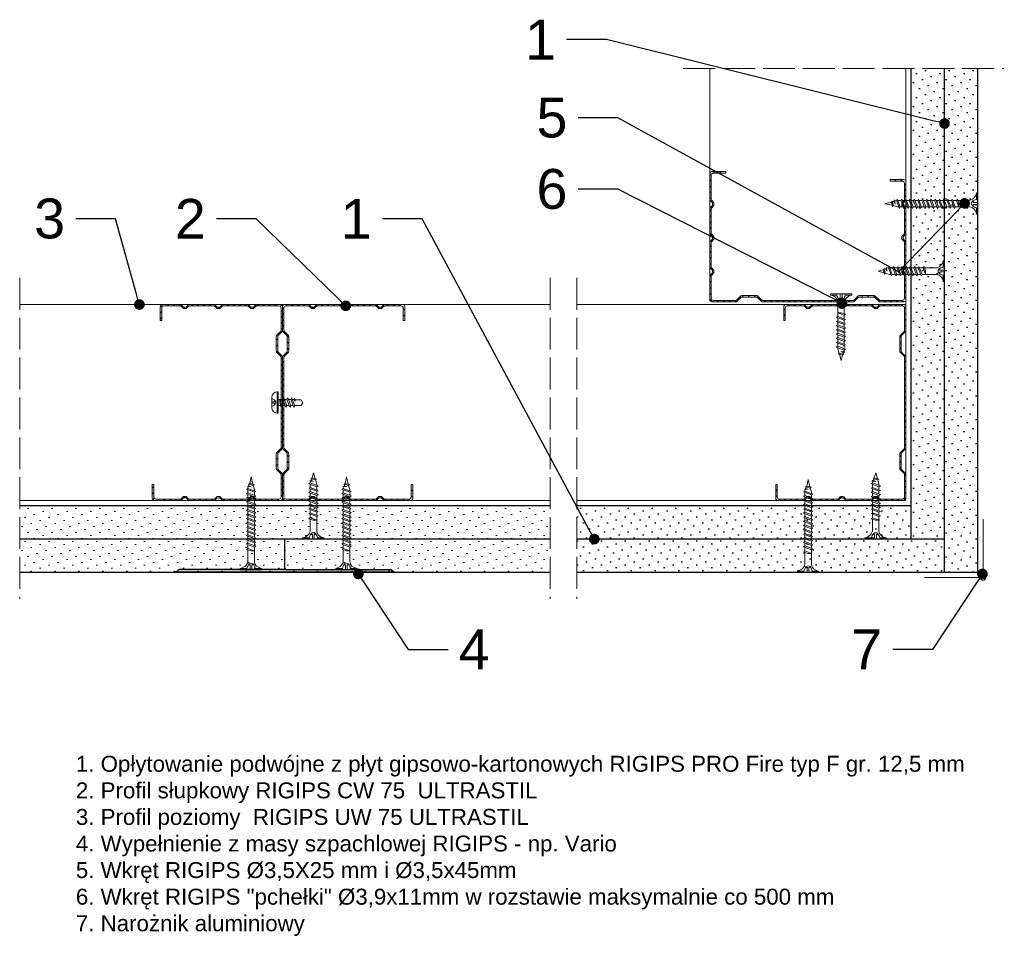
# Model space of a CAD drawing. Header units: millimetres. Extents: x 835 to 3337, y 91 to 2151.
# Tile 4 of 9: x 1894 to 2265, y 855 to 1200. Entities that reach past the tile are written whole.
import ezdxf
from ezdxf import colors
from ezdxf.entities.mleader import LeaderData, LeaderLine
from ezdxf.math import Vec2, Vec3

# ---------------------------------------------------------------- set-up
doc = ezdxf.new("R2010")
doc.units = ezdxf.units.MM
doc.linetypes.add('ACAD_ISO02W100', pattern=[15, 12, -3])
for name, color, linetype, lineweight in [('_RIGIPS AKCESORIA', 7, 'Continuous', 18), ('_RIGIPS G-K', 7, 'Continuous', 25), ('_RIGIPS PROFIL', 7, 'Continuous', 18), ('KRESKOWANIE', 7, 'Continuous', 9), ('PRZERYWANA', 7, 'ACAD_ISO02W100', 9)]:
    doc.layers.add(name, color=color, linetype=linetype, lineweight=lineweight)
doc.styles.get("Standard").update_dxf_attribs({"font": 'arial.ttf'})
pattern_1 = [(315, (487.189, 2196.5995), (-1.122532, -3.367596), [0, -3.175])]
pattern_2 = [(315, (1138.7225, 2759.409), (3.367596, 1.122532), [0, -3.175])]
pattern_3 = [(315, (572.8176, -344.6315), (3.367596, 1.122532), [0, -3.175])]

# ---------------------------------------------------------------- blocks, each defined once
blk = doc.blocks.new('CW 75 ULTRASTIL')
h = blk.add_hatch()
h.set_pattern_fill('ANSI31', color=256, scale=0.5, style=0)
h.paths.add_polyline_path([(106.07, 103.31, -0.414214), (106.87, 104.11), (115.19, 104.11, -0.198912), (115.55, 103.96), (116.25, 103.25, 0.198912), (116.61, 103.11), (117.19, 103.11, 0.198912), (117.55, 103.25), (118.25, 103.96, -0.198912), (118.61, 104.11), (127.89, 104.11, -0.198912), (128.25, 103.96), (128.95, 103.25, 0.198912), (129.31, 103.11), (129.89, 103.11, 0.198912), (130.25, 103.25), (130.95, 103.96, -0.198912), (131.31, 104.11), (140.59, 104.11, -0.198912), (140.95, 103.96), (141.65, 103.25, 0.198912), (142.01, 103.11), (142.59, 103.11, 0.198912), (142.95, 103.25), (143.65, 103.96, -0.198912), (144.01, 104.11), (153.17, 104.11, -0.414214), (153.97, 103.31), (153.97, 98.66), (154.52, 98.66), (154.52, 103.86, 0.414214), (153.72, 104.66), (144.01, 104.66, 0.198912), (143.65, 104.51), (142.95, 103.8, -0.198912), (142.59, 103.66), (142.01, 103.66, -0.198912), (141.65, 103.8), (140.95, 104.51, 0.198912), (140.59, 104.66), (131.31, 104.66, 0.198912), (130.95, 104.51), (130.25, 103.8, -0.198912), (129.89, 103.66), (129.31, 103.66, -0.198912), (128.95, 103.8), (128.25, 104.51, 0.198912), (127.89, 104.66), (118.61, 104.66, 0.198912), (118.25, 104.51), (117.55, 103.8, -0.198912), (117.19, 103.66), (116.61, 103.66, -0.198912), (116.25, 103.8), (115.55, 104.51, 0.198912), (115.19, 104.66), (106.32, 104.66, 0.414214), (105.52, 103.86), (105.52, 94.86, 0.198912), (105.67, 94.51), (107.17, 93, -0.198912), (107.32, 92.65), (107.32, 87.06, -0.198912), (107.17, 86.71), (105.67, 85.2, 0.198912), (105.52, 84.85), (105.52, 50.66, 0.198912), (105.67, 50.31), (107.17, 48.8, -0.198912), (107.32, 48.45), (107.32, 42.86, -0.198912), (107.17, 42.51), (105.67, 41, 0.198912), (105.52, 40.65), (105.52, 31.66, 0.414214), (106.32, 30.86), (115.19, 30.86, 0.198912), (115.55, 31), (116.25, 31.71, -0.198912), (116.61, 31.86), (117.19, 31.86, -0.198912), (117.55, 31.71), (118.25, 31, 0.198912), (118.61, 30.86), (127.89, 30.86, 0.198912), (128.25, 31), (128.95, 31.71, -0.198912), (129.31, 31.86), (129.89, 31.86, -0.198912), (130.25, 31.71), (130.95, 31, 0.198912), (131.31, 30.86), (140.59, 30.86, 0.198912), (140.95, 31), (141.65, 31.71, -0.198912), (142.01, 31.86), (142.59, 31.86, -0.198912), (142.95, 31.71), (143.65, 31, 0.198912), (144.01, 30.86), (150.72, 30.86, 0.414214), (151.52, 31.66), (151.52, 36.86), (150.97, 36.86), (150.97, 32.21, -0.414214), (150.17, 31.41), (144.01, 31.41, -0.198912), (143.65, 31.55), (142.95, 32.26, 0.198912), (142.59, 32.41), (142.01, 32.41, 0.198912), (141.65, 32.26), (140.95, 31.55, -0.198912), (140.59, 31.41), (131.31, 31.41, -0.198912), (130.95, 31.55), (130.25, 32.26, 0.198912), (129.89, 32.41), (129.31, 32.41, 0.198912), (128.95, 32.26), (128.25, 31.55, -0.198912), (127.89, 31.41), (118.61, 31.41, -0.198912), (118.25, 31.55), (117.55, 32.26, 0.198912), (117.19, 32.41), (116.61, 32.41, 0.198912), (116.25, 32.26), (115.55, 31.55, -0.198912), (115.19, 31.41), (106.87, 31.41, -0.414214), (106.07, 32.21), (106.07, 40.65, -0.198912), (106.22, 41), (107.72, 42.51, 0.198912), (107.87, 42.86), (107.87, 48.45, 0.198912), (107.72, 48.8), (106.22, 50.31, -0.198912), (106.07, 50.66), (106.07, 84.85, -0.198912), (106.22, 85.2), (107.72, 86.71, 0.198912), (107.87, 87.06), (107.87, 92.65, 0.198912), (107.72, 93), (106.22, 94.51, -0.198912), (106.07, 94.86)])
at = {"layer": '_RIGIPS PROFIL'}
for p, q in [((105.52, 103.86), (105.52, 94.86)), ((115.19, 104.66), (106.32, 104.66)), ((115.19, 104.11), (106.87, 104.11)), ((115.55, 104.51), (116.25, 103.8)), ((115.55, 103.96), (116.25, 103.25)), ((118.25, 104.51), (117.55, 103.8)), ((118.25, 103.96), (117.55, 103.25)), ((127.89, 104.66), (118.61, 104.66)), ((127.89, 104.11), (118.61, 104.11)), ((128.25, 104.51), (128.95, 103.8)), ((128.25, 103.96), (128.95, 103.25)), ((130.95, 104.51), (130.25, 103.8)), ((130.95, 103.96), (130.25, 103.25)), ((131.31, 104.66), (140.59, 104.66)), ((131.31, 104.11), (140.59, 104.11)), ((140.95, 104.51), (141.65, 103.8)), ((140.95, 103.96), (141.65, 103.25)), ((143.65, 104.51), (142.95, 103.8)), ((143.65, 103.96), (142.95, 103.25)), ((153.72, 104.66), (144.01, 104.66)), ((153.17, 104.11), (144.01, 104.11)), ((154.52, 98.66), (154.52, 103.86)), ((106.07, 103.31), (106.07, 94.86)), ((117.19, 103.66), (116.61, 103.66)), ((117.19, 103.11), (116.61, 103.11)), ((129.89, 103.66), (129.31, 103.66)), ((129.89, 103.11), (129.31, 103.11)), ((142.59, 103.66), (142.01, 103.66)), ((142.59, 103.11), (142.01, 103.11)), ((153.97, 98.66), (153.97, 103.31)), ((153.97, 98.66), (154.52, 98.66)), ((107.17, 93), (105.67, 94.51)), ((107.72, 93), (106.22, 94.51)), ((107.32, 92.65), (107.32, 87.06)), ((107.87, 92.65), (107.87, 87.06)), ((107.17, 86.71), (105.67, 85.2)), ((107.72, 86.71), (106.22, 85.2)), ((105.52, 84.85), (105.52, 50.66)), ((106.07, 84.85), (106.07, 50.66)), ((107.17, 48.8), (105.67, 50.31)), ((107.72, 48.8), (106.22, 50.31)), ((107.32, 42.86), (107.32, 48.45)), ((107.87, 42.86), (107.87, 48.45)), ((107.17, 42.51), (105.67, 41)), ((107.72, 42.51), (106.22, 41)), ((105.52, 31.66), (105.52, 40.65)), ((106.07, 32.21), (106.07, 40.65)), ((150.97, 36.86), (150.97, 32.21)), ((150.97, 36.86), (151.52, 36.86)), ((151.52, 36.86), (151.52, 31.66)), ((115.19, 30.86), (106.32, 30.86)), ((115.19, 31.41), (106.87, 31.41)), ((115.55, 31.55), (116.25, 32.26)), ((115.55, 31), (116.25, 31.71)), ((117.19, 32.41), (116.61, 32.41)), ((117.19, 31.86), (116.61, 31.86)), ((118.25, 31.55), (117.55, 32.26)), ((118.25, 31), (117.55, 31.71)), ((127.89, 31.41), (118.61, 31.41)), ((127.89, 30.86), (118.61, 30.86)), ((128.25, 31.55), (128.95, 32.26)), ((128.25, 31), (128.95, 31.71)), ((129.89, 32.41), (129.31, 32.41)), ((129.89, 31.86), (129.31, 31.86)), ((130.95, 31.55), (130.25, 32.26)), ((130.95, 31), (130.25, 31.71)), ((131.31, 31.41), (140.59, 31.41)), ((131.31, 30.86), (140.59, 30.86)), ((140.95, 31.55), (141.65, 32.26)), ((140.95, 31), (141.65, 31.71)), ((142.59, 32.41), (142.01, 32.41)), ((142.59, 31.86), (142.01, 31.86)), ((143.65, 31.55), (142.95, 32.26)), ((143.65, 31), (142.95, 31.71)), ((150.17, 31.41), (144.01, 31.41)), ((150.72, 30.86), (144.01, 30.86))]:
    blk.add_line(p, q, dxfattribs=at)
for centre, radius, start, end in [((106.32, 103.86), 0.8, 90, 180), ((106.87, 103.31), 0.8, 90, 180), ((115.19, 104.16), 0.5, 45, 90), ((115.19, 103.61), 0.5, 45, 90), ((116.61, 104.16), 0.5, 225, 270), ((117.19, 104.16), 0.5, 270, 315), ((118.61, 104.16), 0.5, 90, 135), ((118.61, 103.61), 0.5, 90, 135), ((127.89, 104.16), 0.5, 45, 90), ((127.89, 103.61), 0.5, 45, 90), ((129.31, 104.16), 0.5, 225, 270), ((129.89, 104.16), 0.5, 270, 315), ((131.31, 104.16), 0.5, 90, 135), ((131.31, 103.61), 0.5, 90, 135), ((140.59, 104.16), 0.5, 45, 90), ((140.59, 103.61), 0.5, 45, 90), ((142.01, 104.16), 0.5, 225, 270), ((142.59, 104.16), 0.5, 270, 315), ((144.01, 104.16), 0.5, 90, 135), ((144.01, 103.61), 0.5, 90, 135), ((153.17, 103.31), 0.8, 0, 90), ((153.72, 103.86), 0.8, 0, 90), ((116.61, 103.61), 0.5, 225, 270), ((117.19, 103.61), 0.5, 270, 315), ((129.31, 103.61), 0.5, 225, 270), ((129.89, 103.61), 0.5, 270, 315), ((142.01, 103.61), 0.5, 225, 270), ((142.59, 103.61), 0.5, 270, 315), ((106.02, 94.86), 0.5, 180, 225), ((106.57, 94.86), 0.5, 180, 225), ((106.82, 92.65), 0.5, 0, 45), ((107.37, 92.65), 0.5, 0, 45), ((106.82, 87.06), 0.5, 315, 0), ((107.37, 87.06), 0.5, 315, 0), ((106.02, 84.85), 0.5, 135, 180), ((106.57, 84.85), 0.5, 135, 180), ((106.02, 50.66), 0.5, 180, 225), ((106.57, 50.66), 0.5, 180, 225), ((106.82, 48.45), 0.5, 0, 45), ((107.37, 48.45), 0.5, 0, 45), ((106.02, 40.65), 0.5, 135, 180), ((106.57, 40.65), 0.5, 135, 180), ((106.82, 42.86), 0.5, 315, 0), ((107.37, 42.86), 0.5, 315, 0), ((106.32, 31.66), 0.8, 180, 270), ((106.87, 32.21), 0.8, 180, 270), ((115.19, 31.91), 0.5, 270, 315), ((115.19, 31.36), 0.5, 270, 315), ((116.61, 31.91), 0.5, 90, 135), ((116.61, 31.36), 0.5, 90, 135), ((117.19, 31.91), 0.5, 45, 90), ((117.19, 31.36), 0.5, 45, 90), ((118.61, 31.91), 0.5, 225, 270), ((118.61, 31.36), 0.5, 225, 270), ((127.89, 31.91), 0.5, 270, 315), ((127.89, 31.36), 0.5, 270, 315), ((129.31, 31.91), 0.5, 90, 135), ((129.31, 31.36), 0.5, 90, 135), ((129.89, 31.91), 0.5, 45, 90), ((129.89, 31.36), 0.5, 45, 90), ((131.31, 31.91), 0.5, 225, 270), ((131.31, 31.36), 0.5, 225, 270), ((140.59, 31.91), 0.5, 270, 315), ((140.59, 31.36), 0.5, 270, 315), ((142.01, 31.91), 0.5, 90, 135), ((142.01, 31.36), 0.5, 90, 135), ((142.59, 31.91), 0.5, 45, 90), ((142.59, 31.36), 0.5, 45, 90), ((144.01, 31.91), 0.5, 225, 270), ((144.01, 31.36), 0.5, 225, 270), ((150.17, 32.21), 0.8, 270, 0), ((150.72, 31.66), 0.8, 270, 0)]:
    blk.add_arc(centre, radius, start, end, dxfattribs=at)
blk = doc.blocks.new('TN 25')
at = {"layer": '_RIGIPS AKCESORIA'}
for p, q in [((0, -0.84), (0, 7.16)), ((0, 7.16), (0.46, 7.16)), ((0.46, 4.78), (0, 4.78)), ((0.46, 7.16), (0.46, 4.78)), ((1.77, 3.5), (1.77, 4.2)), ((3.02, 4.46), (8.47, 4.46)), ((7.12, 4.46), (7.12, 3.18)), ((8.03, 2.01), (7.12, 4.46)), ((8.47, 4.46), (8.79, 5)), ((9.61, 1.51), (8.47, 4.46)), ((8.79, 5), (9.93, 2.01)), ((9, 4.46), (10.1, 4.46)), ((10.1, 4.46), (10.41, 5)), ((11.23, 1.51), (10.1, 4.46)), ((10.41, 5), (11.56, 2.01)), ((10.62, 4.46), (11.67, 4.46)), ((11.67, 4.46), (11.99, 5)), ((12.81, 1.51), (11.67, 4.46)), ((11.99, 5), (13.14, 2.01)), ((12.2, 4.46), (13.21, 4.46)), ((13.21, 4.46), (13.52, 5)), ((14.34, 1.51), (13.21, 4.46)), ((13.52, 5), (14.67, 2.01)), ((13.73, 4.46), (14.8, 4.46)), ((14.8, 4.46), (15.12, 5)), ((15.94, 1.51), (14.8, 4.46)), ((15.12, 5), (16.26, 2.01)), ((15.33, 4.46), (16.42, 4.46)), ((16.42, 4.46), (16.73, 5)), ((17.55, 1.51), (16.42, 4.46)), ((16.73, 5), (17.88, 2.01)), ((16.94, 4.46), (17.99, 4.46)), ((17.99, 4.46), (18.31, 5)), ((19.13, 1.51), (17.99, 4.46)), ((18.31, 5), (19.45, 2.01)), ((18.52, 4.46), (19.68, 4.46)), ((19.68, 4.46), (20, 5)), ((20.82, 1.51), (19.68, 4.46)), ((20, 5), (21.14, 2.01)), ((20.21, 4.46), (20.7, 4.46)), ((20.7, 4.46), (22.28, 3.98)), ((22.28, 3.98), (22.56, 4.37)), ((22.7, 2.36), (22.28, 3.98)), ((22.56, 4.37), (23.03, 2.71)), ((22.71, 3.85), (25, 3.24)), ((0, 3.5), (1.77, 3.5)), ((0, 2.83), (1.77, 2.83)), ((0.46, 1.64), (0, 1.64)), ((0.46, -0.84), (0.46, 1.64)), ((1.77, 2.83), (1.77, 2.18)), ((7.49, 2.01), (3.55, 2.01)), ((7.12, 3.18), (7.65, 1.53)), ((7.65, 1.53), (8.03, 2.01)), ((9.41, 2.01), (8.03, 2.01)), ((9.93, 2.01), (9.61, 1.51)), ((11.04, 2.01), (9.93, 2.01)), ((11.56, 2.01), (11.23, 1.51)), ((12.61, 2.01), (11.56, 2.01)), ((13.14, 2.01), (12.81, 1.51)), ((14.15, 2.01), (13.14, 2.01)), ((14.67, 2.01), (14.34, 1.51)), ((15.74, 2.01), (14.67, 2.01)), ((16.26, 2.01), (15.94, 1.51)), ((17.36, 2.01), (16.26, 2.01)), ((17.88, 2.01), (17.55, 1.51)), ((18.93, 2.01), (17.88, 2.01)), ((19.45, 2.01), (19.13, 1.51)), ((19.45, 2.01), (20.62, 2.01)), ((21.14, 2.01), (20.82, 1.51)), ((21.14, 2.01), (21.81, 2.12)), ((21.85, 1.83), (21.67, 3.28)), ((21.67, 3.28), (22.14, 2.4)), ((22.14, 2.4), (21.85, 1.83)), ((22.7, 2.36), (22.14, 2.4)), ((23.03, 2.71), (22.7, 2.36)), ((25, 3.24), (23.03, 2.71)), ((0, -0.84), (0.46, -0.84))]:
    blk.add_line(p, q, dxfattribs=at)
for centre, major_axis, ratio, start_param, end_param in [((3.09, 7.67), (0.17, 3.2), 0.826134, 1.773653, 3.180586), ((-0.04, 0.9), (0, 3.93), 0.848176, -0.720942, -0.151112), ((1.66, 3.18), (0, 0.895), 0.848176, -1.552777, -0.720942), ((3.37, -1.57), (0.28, 3.57), 0.832181, 0.035984, 1.430787), ((-2.73, 15.91), (0, 14.76), 0.848176, 3.399396, 3.475072), ((0.59, 4.62), (0, 2.81), 0.848176, 3.475072, 3.862535), ((1.66, 3.18), (0, 0.895), 0.848176, 3.862535, 4.730408)]:
    blk.add_ellipse(centre, major_axis=major_axis, ratio=ratio, start_param=start_param, end_param=end_param, dxfattribs=at)
blk = doc.blocks.new('TN 35')
at = {"layer": '_RIGIPS AKCESORIA'}
for p, q in [((0, -0.84), (0, 7.16)), ((0, 7.16), (0.46, 7.16)), ((0.46, 4.78), (0, 4.78)), ((0.46, 7.16), (0.46, 4.78)), ((1.77, 3.5), (1.77, 4.2)), ((3.02, 4.46), (8.47, 4.46)), ((7.12, 4.46), (7.12, 3.18)), ((8.03, 2.01), (7.12, 4.46)), ((8.47, 4.46), (8.79, 5)), ((9.61, 1.51), (8.47, 4.46)), ((8.79, 5), (9.93, 2.01)), ((9, 4.46), (10.1, 4.46)), ((10.1, 4.46), (10.41, 5)), ((11.23, 1.51), (10.1, 4.46)), ((10.41, 5), (11.56, 2.01)), ((10.62, 4.46), (11.67, 4.46)), ((11.67, 4.46), (11.99, 5)), ((12.81, 1.51), (11.67, 4.46)), ((11.99, 5), (13.14, 2.01)), ((12.2, 4.46), (13.21, 4.46)), ((13.21, 4.46), (13.52, 5)), ((14.34, 1.51), (13.21, 4.46)), ((13.52, 5), (14.67, 2.01)), ((13.73, 4.46), (14.8, 4.46)), ((14.8, 4.46), (15.12, 5)), ((15.94, 1.51), (14.8, 4.46)), ((15.12, 5), (16.26, 2.01)), ((15.33, 4.46), (16.42, 4.46)), ((16.42, 4.46), (16.73, 5)), ((17.55, 1.51), (16.42, 4.46)), ((16.73, 5), (17.88, 2.01)), ((16.94, 4.46), (17.99, 4.46)), ((17.99, 4.46), (18.31, 5)), ((19.13, 1.51), (17.99, 4.46)), ((18.31, 5), (19.45, 2.01)), ((18.52, 4.46), (19.57, 4.46)), ((19.57, 4.46), (19.88, 5)), ((20.7, 1.51), (19.57, 4.46)), ((19.88, 5), (21.03, 2.01)), ((20.09, 4.46), (21.14, 4.46)), ((21.14, 4.46), (21.46, 5)), ((22.28, 1.51), (21.14, 4.46)), ((21.46, 5), (22.6, 2.01)), ((21.67, 4.46), (22.72, 4.46)), ((22.72, 4.46), (23.03, 5)), ((23.85, 1.51), (22.72, 4.46)), ((23.03, 5), (24.18, 2.01)), ((23.24, 4.46), (24.29, 4.46)), ((24.29, 4.46), (24.61, 5)), ((25.43, 1.51), (24.29, 4.46)), ((24.61, 5), (25.75, 2.01)), ((24.81, 4.46), (25.87, 4.46)), ((25.87, 4.46), (26.18, 5)), ((27, 1.51), (25.87, 4.46)), ((26.18, 5), (27.33, 2.01)), ((26.39, 4.46), (27.44, 4.46)), ((27.44, 4.46), (27.76, 5)), ((28.58, 1.51), (27.44, 4.46)), ((27.76, 5), (28.9, 2.01)), ((27.96, 4.46), (29.13, 4.46)), ((29.13, 4.46), (29.45, 5)), ((30.27, 1.51), (29.13, 4.46)), ((29.45, 5), (30.59, 2.01)), ((29.65, 4.46), (30.15, 4.46)), ((30.15, 4.46), (31.73, 3.98)), ((31.73, 3.98), (32.01, 4.37)), ((32.15, 2.36), (31.73, 3.98)), ((32.01, 4.37), (32.48, 2.71)), ((32.16, 3.85), (35, 3.24)), ((0, 3.5), (1.77, 3.5)), ((0, 2.83), (1.77, 2.83)), ((0.46, 1.64), (0, 1.64)), ((0.46, -0.84), (0.46, 1.64)), ((1.77, 2.83), (1.77, 2.18)), ((7.49, 2.01), (3.55, 2.01)), ((7.12, 3.18), (7.65, 1.53)), ((7.65, 1.53), (8.03, 2.01)), ((9.41, 2.01), (8.03, 2.01)), ((9.93, 2.01), (9.61, 1.51)), ((11.04, 2.01), (9.93, 2.01)), ((11.56, 2.01), (11.23, 1.51)), ((12.61, 2.01), (11.56, 2.01)), ((13.14, 2.01), (12.81, 1.51)), ((14.15, 2.01), (13.14, 2.01)), ((14.67, 2.01), (14.34, 1.51)), ((15.74, 2.01), (14.67, 2.01)), ((16.26, 2.01), (15.94, 1.51)), ((17.36, 2.01), (16.26, 2.01)), ((17.88, 2.01), (17.55, 1.51)), ((18.93, 2.01), (17.84, 2.01)), ((19.45, 2.01), (19.13, 1.51)), ((20.51, 2.01), (19.41, 2.01)), ((21.03, 2.01), (20.7, 1.51)), ((22.08, 2.01), (20.99, 2.01)), ((22.6, 2.01), (22.28, 1.51)), ((23.66, 2.01), (22.56, 2.01)), ((24.18, 2.01), (23.85, 1.51)), ((25.23, 2.01), (24.14, 2.01)), ((25.75, 2.01), (25.43, 1.51)), ((26.81, 2.01), (25.71, 2.01)), ((27.33, 2.01), (27, 1.51)), ((28.38, 2.01), (27.33, 2.01)), ((28.9, 2.01), (28.58, 1.51)), ((28.9, 2.01), (30.07, 2.01)), ((30.59, 2.01), (30.27, 1.51)), ((30.59, 2.01), (31.26, 2.12)), ((31.3, 1.83), (31.12, 3.28)), ((31.12, 3.28), (31.59, 2.4)), ((31.59, 2.4), (31.3, 1.83)), ((32.15, 2.36), (31.59, 2.4)), ((32.48, 2.71), (32.15, 2.36)), ((35, 3.24), (32.48, 2.71)), ((0, -0.84), (0.46, -0.84))]:
    blk.add_line(p, q, dxfattribs=at)
for centre, major_axis, ratio, start_param, end_param in [((3.09, 7.67), (0.17, 3.2), 0.826134, 1.773653, 3.180586), ((-0.04, 0.9), (0, 3.93), 0.848176, -0.720942, -0.151112), ((1.66, 3.18), (0, 0.895), 0.848176, -1.552777, -0.720942), ((3.37, -1.57), (0.28, 3.57), 0.832181, 0.035984, 1.430787), ((-2.73, 15.91), (0, 14.76), 0.848176, 3.399396, 3.475072), ((0.59, 4.62), (0, 2.81), 0.848176, 3.475072, 3.862535), ((1.66, 3.18), (0, 0.895), 0.848176, 3.862535, 4.730408)]:
    blk.add_ellipse(centre, major_axis=major_axis, ratio=ratio, start_param=start_param, end_param=end_param, dxfattribs=at)
blk = doc.blocks.new('naroznik')
at = {"layer": '_RIGIPS AKCESORIA'}
for p, q in [((429.5, 69.65), (429.5, 90.65)), ((430.5, 91.65), (451.5, 91.65))]:
    blk.add_line(p, q, dxfattribs=at)
blk.add_arc((429.5, 91.65), 1, 0, 270, dxfattribs=at)
blk = doc.blocks.new('spoina PRO')
at = {"layer": '_RIGIPS G-K'}
h = blk.add_hatch(dxfattribs=at)
h.set_pattern_fill('AR-SAND', color=256, scale=0.02, style=0)
h.paths.add_polyline_path([(2546.06, 1115.24, -0.198912), (2546.41, 1115.38), (2464, 1115.38, -0.198912), (2464.35, 1115.24), (2465.06, 1114.53, 0.198912), (2465.41, 1114.38), (2504.7, 1114.38, -0.414214), (2505.2, 1113.88, -0.414214), (2505.7, 1114.38), (2545, 1114.38, 0.198912), (2545.35, 1114.53)])
for p, q in [((2464, 1115.38), (2546.41, 1115.38)), ((2464.35, 1115.24), (2465.06, 1114.53)), ((2546.06, 1115.24), (2545.35, 1114.53)), ((2504.7, 1114.38), (2465.41, 1114.38)), ((2505.2, 1113.88), (2505.2, 1102.88)), ((2505.7, 1114.38), (2545, 1114.38))]:
    blk.add_line(p, q, dxfattribs=at)
for centre, start, end in [((2464, 1114.88), 45, 90), ((2546.41, 1114.88), 90, 135), ((2465.41, 1114.88), 225, 270), ((2504.7, 1113.88), 0, 90), ((2505.7, 1113.88), 90, 180), ((2545, 1114.88), 270, 315)]:
    blk.add_arc(centre, 0.5, start, end, dxfattribs=at)
blk = doc.blocks.new('Pchelka')
at = {"layer": '_RIGIPS AKCESORIA'}
for p, q in [((18.38, 159.49), (18.38, 163.49)), ((20.31, 165.49), (20.31, 157.49)), ((20.38, 165.49), (20.72, 165.49)), ((20.72, 165.49), (20.72, 157.49)), ((22.49, 162.62), (22.87, 163.24)), ((23.08, 162.62), (22.87, 163.24)), ((23.98, 162.62), (24.36, 163.24)), ((24.58, 162.62), (24.36, 163.24)), ((25.45, 162.62), (25.83, 163.24)), ((26.04, 162.62), (25.83, 163.24)), ((26.66, 162.62), (26.85, 163.14)), ((26.85, 163.14), (27.13, 162.02)), ((18.38, 161.75), (19.34, 161.75)), ((18.38, 161.22), (19.34, 161.22)), ((19.34, 161.75), (19.34, 162.47)), ((19.34, 161.22), (19.34, 160.5)), ((22.49, 162.62), (20.72, 162.62)), ((21.68, 160.36), (20.72, 160.36)), ((22.28, 160.36), (21.35, 162.62)), ((21.35, 162.62), (21.35, 161.32)), ((21.35, 161.32), (21.9, 159.74)), ((21.9, 159.74), (22.28, 160.36)), ((23.39, 160.36), (22.28, 160.36)), ((23.63, 159.74), (22.49, 162.62)), ((24.01, 160.36), (23.08, 162.62)), ((23.98, 162.62), (23.08, 162.62)), ((23.63, 159.74), (24.01, 160.36)), ((25.12, 159.74), (23.98, 162.62)), ((24.88, 160.36), (24.01, 160.36)), ((25.5, 160.36), (24.58, 162.62)), ((25.43, 162.62), (24.58, 162.62)), ((25.12, 159.74), (25.5, 160.36)), ((26.59, 159.74), (25.45, 162.62)), ((26.35, 160.36), (25.5, 160.36)), ((26.66, 162.62), (26.04, 162.62)), ((26.97, 160.36), (26.04, 162.62)), ((26.59, 159.74), (26.97, 160.36)), ((27.13, 162.02), (26.66, 162.62)), ((29.38, 160.36), (26.97, 160.36)), ((29.38, 162.52), (27.01, 162.52)), ((30.05, 161.42), (29.38, 162.52)), ((29.38, 160.36), (30.05, 161.42)), ((20.38, 157.49), (20.72, 157.49))]:
    blk.add_line(p, q, dxfattribs=at)
for centre, start, end in [((20.38, 163.49), 90, 180), ((20.38, 159.49), 180, 270)]:
    blk.add_arc(centre, 2, start, end, dxfattribs=at)
for centre, major_axis, start_param, end_param in [((17.98, 160.19), (0, 2.76), -0.596517, -0.166765), ((17.98, 162.79), (0, 2.76), 3.308358, 3.73811), ((18.62, 161.26), (0, 1.46), -1.414897, -0.596517), ((18.62, 161.72), (0, 1.46), 3.73811, 4.55649)]:
    blk.add_ellipse(centre, major_axis=major_axis, ratio=0.880282, start_param=start_param, end_param=end_param, dxfattribs=at)
blk = doc.blocks.new('_Dot')
at = {"color": 0, "linetype": 'ByBlock', "lineweight": -2}
blk.add_line((-0.5, 0), (-1, 0), dxfattribs=at)
at = {"color": 0, "linetype": 'ByBlock', "const_width": 0.5}
blk.add_lwpolyline([(-0.25, 0, 1), (0.25, 0, 1)], format="xyb", close=True, dxfattribs=at)

msp = doc.modelspace()

# ---------------------------------------------------------------- hatches: boundary and pattern name
at = {"layer": '_RIGIPS G-K'}
h = msp.add_hatch(dxfattribs=at)
h.set_pattern_fill('DOTS', color=256, scale=2, angle=45, style=0)
h.set_pattern_definition(pattern_1)
h.paths.add_polyline_path([(2242.19, 1181.52), (2229.69, 1181.52), (2229.69, 1004.41), (2242.19, 1004.41)])
h = msp.add_hatch(dxfattribs=at)
h.set_pattern_fill('DOTS', color=256, scale=2, angle=45, style=0)
h.set_pattern_definition(pattern_1)
h.paths.add_polyline_path([(2254.69, 1181.52), (2242.19, 1181.52), (2242.19, 991.91), (2254.69, 991.91)])
h = msp.add_hatch(dxfattribs=at)
h.set_pattern_fill('DOTS', color=256, scale=2, angle=-45, style=0)
h.set_pattern_definition(pattern_2)
h.paths.add_polyline_path([(2103.8, 1016.91), (2103.8, 1004.41), (2229.69, 1004.41), (2229.69, 1016.91)])
h = msp.add_hatch(dxfattribs=at)
h.set_pattern_fill('DOTS', color=256, scale=2, angle=-45, style=0)
h.set_pattern_definition(pattern_2)
h.paths.add_polyline_path([(2103.8, 1004.41), (2103.8, 991.91), (2242.19, 991.91), (2242.19, 1004.41)])
at = {"layer": 'KRESKOWANIE'}
h = msp.add_hatch(dxfattribs=at)
h.set_pattern_fill('DOTS', color=256, scale=2, angle=315, style=0)
h.set_pattern_definition(pattern_3)
h.paths.add_polyline_path([(2093.8, 1016.91), (1894.19, 1016.91), (1894.19, 1004.41), (2093.8, 1004.41)])
h = msp.add_hatch(dxfattribs=at)
h.set_pattern_fill('DOTS', color=256, scale=2, angle=315, style=0)
h.set_pattern_definition(pattern_3)
h.paths.add_polyline_path([(2093.8, 1004.41), (1894.19, 1004.41), (1894.19, 991.91), (2093.8, 991.91)])

# ---------------------------------------------------------------- linework, layer by layer
at = {"layer": '_RIGIPS G-K'}
for p, q in [((2229.69, 1004.41), (2229.69, 1181.52)), ((2242.19, 991.91), (2242.19, 1181.52)), ((2254.69, 991.91), (2254.69, 1181.52)), ((2093.8, 1016.91), (1894.19, 1016.91)), ((2229.69, 1016.91), (2103.8, 1016.91)), ((2093.8, 1004.41), (1894.19, 1004.41)), ((2242.19, 1004.41), (2103.8, 1004.41)), ((2093.8, 991.91), (1894.19, 991.91)), ((2254.69, 991.91), (2103.8, 991.91))]:
    msp.add_line(p, q, dxfattribs=at)
at = {"layer": '_RIGIPS PROFIL', "lineweight": 9}
for p, q in [((2153.89, 1094.51), (2153.89, 1181.52)), ((2227.69, 1019.71), (2227.69, 1181.52)), ((2093.8, 1092.71), (1894.19, 1092.71)), ((2226.89, 1092.71), (2103.8, 1092.71)), ((2093.8, 1018.91), (1894.19, 1018.91)), ((2226.34, 1018.91), (2103.8, 1018.91))]:
    msp.add_line(p, q, dxfattribs=at)
at = {"layer": 'PRZERYWANA'}
for p, q in [((2143.89, 1181.52), (2264.69, 1181.52)), ((1894.19, 1102.71), (1894.19, 981.91)), ((2093.8, 1102.71), (2093.8, 981.91)), ((2103.8, 1102.71), (2103.8, 981.91))]:
    msp.add_line(p, q, dxfattribs=at)

# ---------------------------------------------------------------- block references
msp.add_blockref('Pchelka', (1970.71, 894.32))
at = {"layer": '_RIGIPS AKCESORIA', "rotation": 180}
for name, p in [('TN 35', (2254.69, 1133.88)), ('TN 25', (2242.19, 1108.48)), ('naroznik', (2686.19, 1081.57))]:
    msp.add_blockref(name, p, dxfattribs=at)
at = {"layer": '_RIGIPS AKCESORIA', "xscale": -1}
for name, p, rotation in [('TN 25', (2206.48, 1096.68), 90), ('TN 35', (1978.05, 992.91), 270), ('TN 25', (2001.49, 1004.41), 270), ('TN 35', (2013.96, 992.91), 270), ('TN 35', (2187.66, 991.91), 270), ('TN 25', (2213.06, 1004.41), 270)]:
    msp.add_blockref(name, p, dxfattribs=dict(at, rotation=rotation))
at = {"layer": '_RIGIPS G-K', "rotation": 180}
msp.add_blockref('spoina PRO', (4499.2, 2107.3), dxfattribs=at)
at = {"layer": '_RIGIPS PROFIL'}
for p, rotation in [((2258.54, 988.19), 90), ((2098.6, 1123.57), 180), ((2333.21, 1123.57), 180)]:
    msp.add_blockref('CW 75 ULTRASTIL', p, dxfattribs=dict(at, rotation=rotation))
at = {"layer": '_RIGIPS PROFIL', "xscale": -1, "rotation": 179.9999999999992}
msp.add_blockref('CW 75 ULTRASTIL', (1887.56, 1123.57), dxfattribs=at)

# ---------------------------------------------------------------- texts
at = {"layer": 'KRESKOWANIE', "insert": (1915.33, 922.86), "char_height": 6, "attachment_point": 1}
msp.add_mtext_dynamic_manual_height_columns('1. Opłytowanie podwójne z płyt gipsowo-kartonowych RIGIPS PRO Fire typ F gr. 12,5 mm\\P2. Profil słupkowy RIGIPS CW 75  ULTRASTIL\\P3. Profil poziomy  RIGIPS UW 75 ULTRASTIL\\P4. Wypełnienie z masy szpachlowej RIGIPS - np. Vario\\P5. Wkręt RIGIPS %%C3,5X25 mm i %%C3,5x45mm\\P6. Wkręt RIGIPS "pchełki" %%C3,9x11mm w rozstawie maksymalnie co 500 mm \\P7. Narożnik aluminiowy', width=393.9451, gutter_width=12.5, heights=[0], dxfattribs=at)

# ---------------------------------------------------------------- leaders
at = {"layer": 'KRESKOWANIE'}
ml = msp.add_multileader_mtext('Standard', dxfattribs=at)
ml.set_content('1', color=256)
ml.set_leader_properties()
ml.set_arrow_properties(name='DOT')
ml.build(insert=Vec2(0, 0))
ml.multileader.update_dxf_attribs({"dogleg_length": 15})
ctx = ml.context
ctx.base_point, ctx.char_height, ctx.landing_gap_size, ctx.plane_origin = Vec3(2086.43, 1192.39), 15, 4, Vec3(2247.98, 1159.35)
ctx.text_align_type = 2
notes = []
notes.append((ctx, [(0, (1, 1, 0), (2114.96, 1192.39), (-1, 0), 15, [(0, [(2242.19, 1160.79)], 0, [])])]))
ctx.mtext.insert, ctx.mtext.alignment, ctx.mtext.flow_direction = Vec3(2095.96, 1199.89), 3, 5
ml = msp.add_multileader_mtext('Standard', dxfattribs=at)
ml.set_content('5', color=256)
ml.set_leader_properties()
ml.set_arrow_properties(name='DOT')
ml.build(insert=Vec2(0, 0))
ml.multileader.update_dxf_attribs({"dogleg_length": 15})
ctx = ml.context
ctx.base_point, ctx.char_height, ctx.landing_gap_size, ctx.plane_origin = Vec3(2086.37, 1162.93), 15, 4, Vec3(2249.75, 1130.77)
ctx.text_align_type = 2
notes.append((ctx, [(0, (1, 1, 0), (2119.31, 1162.93), (-1, 0), 15, [(1, [(2249.75, 1130.77), (2224.88, 1104.97)], 0, [])])]))
ctx.mtext.insert, ctx.mtext.alignment, ctx.mtext.flow_direction = Vec3(2100.31, 1170.56), 3, 5
ml = msp.add_multileader_mtext('Standard', dxfattribs=at)
ml.set_content('6', color=256)
ml.set_leader_properties()
ml.set_arrow_properties(name='DOT')
ml.build(insert=Vec2(0, 0))
ml.multileader.update_dxf_attribs({"dogleg_length": 15})
ctx = ml.context
ctx.base_point, ctx.char_height, ctx.landing_gap_size, ctx.plane_origin = Vec3(2086.41, 1136.06), 15, 4, Vec3(2203.61, 1093.25)
ctx.text_align_type = 2
notes.append((ctx, [(0, (1, 1, 0), (2119.31, 1136.06), (-1, 0), 15, [(0, [(2203.61, 1093.25)], 0, [])])]))
ctx.mtext.insert, ctx.mtext.alignment, ctx.mtext.flow_direction = Vec3(2100.31, 1143.69), 3, 5
ml = msp.add_multileader_mtext('Standard', dxfattribs=at)
ml.set_content('3', color=256)
ml.set_leader_properties()
ml.set_arrow_properties(name='DOT')
ml.build(insert=Vec2(0, 0))
ml.multileader.update_dxf_attribs({"dogleg_length": 15})
ctx = ml.context
ctx.base_point, ctx.char_height, ctx.landing_gap_size, ctx.plane_origin = Vec3(1897.46, 1124.94), 15, 4, Vec3(1939.23, 1092.69)
ctx.text_align_type = 2
notes.append((ctx, [(0, (1, 1, 0), (1930.28, 1124.94), (-1, 0), 15, [(0, [(1939.23, 1092.69)], 0, [])])]))
ctx.mtext.insert, ctx.mtext.alignment, ctx.mtext.flow_direction = Vec3(1911.28, 1132.58), 3, 5
ml = msp.add_multileader_mtext('Standard', dxfattribs=at)
ml.set_content('2', color=256)
ml.set_leader_properties()
ml.set_arrow_properties(name='DOT')
ml.build(insert=Vec2(0, 0))
ml.multileader.update_dxf_attribs({"dogleg_length": 15})
ctx = ml.context
ctx.base_point, ctx.char_height, ctx.landing_gap_size, ctx.plane_origin = Vec3(1950.27, 1124.94), 15, 4, Vec3(2017.69, 1087.49)
ctx.text_align_type = 2
notes.append((ctx, [(0, (1, 1, 0), (1983.2, 1124.94), (-1, 0), 15, [(0, [(2016.87, 1092.21)], 0, [])])]))
ctx.mtext.insert, ctx.mtext.alignment, ctx.mtext.flow_direction = Vec3(1964.2, 1132.44), 3, 5
ml = msp.add_multileader_mtext('Standard', dxfattribs=at)
ml.set_content('1', color=256)
ml.set_leader_properties()
ml.set_arrow_properties(name='DOT')
ml.build(insert=Vec2(0, 0))
ml.multileader.update_dxf_attribs({"dogleg_length": 15})
ctx = ml.context
ctx.base_point, ctx.char_height, ctx.landing_gap_size, ctx.plane_origin = Vec3(2017.14, 1124.94), 15, 4, Vec3(2110.42, 1012.8)
ctx.text_align_type = 2
notes.append((ctx, [(0, (1, 1, 0), (2045.67, 1124.94), (-1, 0), 15, [(0, [(2110.42, 1004.41)], 0, [])])]))
ctx.mtext.insert, ctx.mtext.alignment, ctx.mtext.flow_direction = Vec3(2026.67, 1132.44), 3, 5
ml = msp.add_multileader_mtext('Standard', dxfattribs=at)
ml.set_content('4', color=256)
ml.set_leader_properties()
ml.set_arrow_properties(name='DOT')
ml.build(insert=Vec2(0, 0))
ml.multileader.update_dxf_attribs({"dogleg_length": 15})
ctx = ml.context
ctx.base_point, ctx.char_height, ctx.landing_gap_size, ctx.plane_origin = Vec3(2055.39, 962.93), 15, 4, Vec3(1976.8, 991.3)
notes.append((ctx, [(0, (1, 1, 0), (2040.39, 962.93), (1, 0), 15, [(0, [(2021.62, 991.3)], 0, [])])]))
ctx.mtext.insert, ctx.mtext.flow_direction = Vec3(2059.39, 970.43), 5
ml = msp.add_multileader_mtext('Standard', dxfattribs=at)
ml.set_content('7', color=256)
ml.set_leader_properties()
ml.set_arrow_properties(name='DOT')
ml.build(insert=Vec2(0, 0))
ml.multileader.update_dxf_attribs({"dogleg_length": 15})
ctx = ml.context
ctx.base_point, ctx.char_height, ctx.landing_gap_size, ctx.plane_origin = Vec3(2204.98, 962.93), 15, 4, Vec3(2301.28, 991.3)
ctx.text_align_type = 2
notes.append((ctx, [(0, (1, 1, 0), (2237.69, 962.93), (-1, 0), 15, [(0, [(2256.46, 991.3)], 0, [])])]))
ctx.mtext.insert, ctx.mtext.alignment, ctx.mtext.flow_direction = Vec3(2218.69, 970.43), 3, 5
for ctx, leaders in notes:
    for number, flags, end, landing, length, lines in leaders:
        leader = LeaderData()
        leader.index, (leader.has_last_leader_line, leader.has_dogleg_vector, leader.attachment_direction) = number, flags
        leader.last_leader_point, leader.dogleg_vector, leader.dogleg_length = Vec3(end), Vec3(landing), length
        for number, points, colour, breaks in lines:
            line = LeaderLine()
            line.index, line.vertices, line.color, line.breaks = number, Vec3.list(points), colors.encode_raw_color(colour), breaks
            leader.lines.append(line)
        ctx.leaders.append(leader)

doc.saveas('drawing.dxf')
